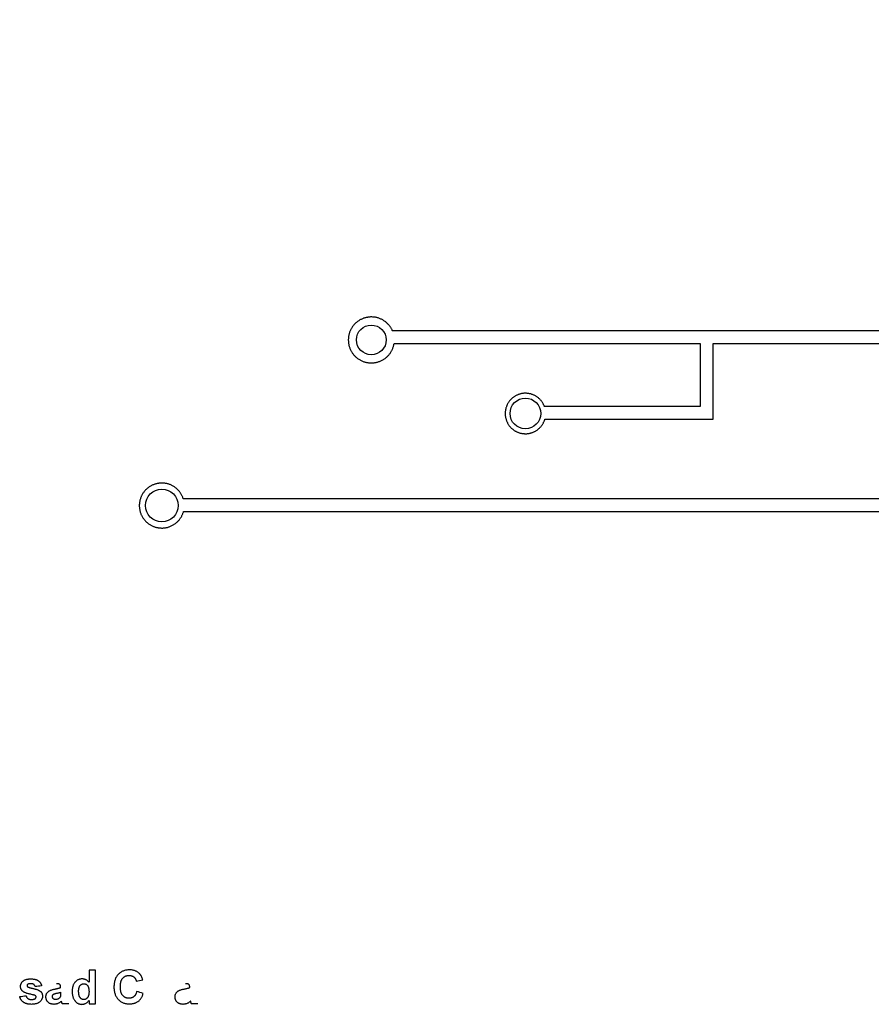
# Model space of a CAD drawing. Header units: inches. Extents: x 14.6 to 35.5, y 0.2 to 12.3.
# Tile 1 of 2: x 15 to 25.2, y 0.3 to 12.1. Entities that reach past the tile are written whole.
import ezdxf

# ---------------------------------------------------------------- set-up
doc = ezdxf.new("R2010")
doc.units = ezdxf.units.IN
doc.header["$MEASUREMENT"] = 0

msp = doc.modelspace()

# ---------------------------------------------------------------- linework, layer by layer
at = {"color": 7, "linetype": 'Continuous', "lineweight": 25}
for centre, radius in [((19.209, 8.287), 0.179), ((21.065, 7.401), 0.185), ((16.685, 6.292), 0.197)]:
    msp.add_circle(centre, radius, dxfattribs=at)
for points, knots in [([(21.3, 7.332), (21.976, 7.332), (22.652, 7.332), (23.328, 7.332), (23.328, 7.636), (23.328, 7.941), (23.328, 8.245), (24.17, 8.245), (25.012, 8.245), (25.853, 8.245), (25.869, 8.277), (25.893, 8.327), (25.923, 8.385), (25.953, 8.441), (25.992, 8.507), (26.055, 8.603), (26.135, 8.706), (26.233, 8.805), (26.332, 8.881), (26.467, 8.955), (26.64, 9.005), (26.868, 9.007), (27.075, 8.963), (27.226, 8.912), (27.315, 8.877), (27.38, 8.849), (27.452, 8.817), (27.546, 8.775), (27.617, 8.744), (27.664, 8.723), (27.649, 8.78), (27.627, 8.866), (27.602, 8.965), (27.586, 9.023), (27.574, 9.075), (27.559, 9.141), (27.542, 9.243), (27.522, 9.415), (27.527, 9.643), (27.577, 9.889), (27.664, 10.109), (27.823, 10.367), (28.089, 10.624), (28.405, 10.783), (28.66, 10.848), (28.845, 10.865), (28.988, 10.853), (29.092, 10.828), (29.165, 10.802), (29.214, 10.777), (29.246, 10.758), (29.258, 10.75), (29.267, 10.744), (29.271, 10.741), (29.281, 10.734), (29.301, 10.72), (29.332, 10.698), (29.382, 10.663), (29.419, 10.636), (29.444, 10.618), (29.456, 10.66), (29.475, 10.723), (29.499, 10.807), (29.523, 10.888), (29.554, 10.984), (29.606, 11.129), (29.677, 11.295), (29.771, 11.469), (29.874, 11.619), (30.023, 11.789), (30.231, 11.951), (30.519, 12.077), (30.956, 12.164), (31.574, 12.132), (32.168, 11.956), (32.549, 11.763), (32.772, 11.6), (32.927, 11.429), (33.022, 11.251), (33.068, 11.091), (33.098, 10.946), (33.113, 10.871), (33.121, 10.834), (33.15, 10.834), (33.193, 10.834), (33.251, 10.834), (33.302, 10.833), (33.368, 10.83), (33.471, 10.819), (33.599, 10.797), (33.799, 10.744), (34.037, 10.65), (34.298, 10.499), (34.531, 10.321), (34.802, 10.056), (35.064, 9.689), (35.257, 9.231), (35.344, 8.782), (35.339, 8.354), (35.256, 7.955), (35.106, 7.586), (34.901, 7.252), (34.648, 6.955), (34.356, 6.704), (34.091, 6.543), (33.874, 6.451), (33.711, 6.404), (33.579, 6.384), (33.477, 6.381), (33.403, 6.385), (33.343, 6.395), (33.303, 6.405), (33.279, 6.411), (33.264, 6.416), (33.242, 6.423), (33.214, 6.432), (33.165, 6.448), (33.124, 6.462), (33.096, 6.471), (33.092, 6.446), (33.083, 6.396), (33.074, 6.34), (33.067, 6.302), (33.064, 6.279), (33.056, 6.239), (33.038, 6.161), (33.005, 6.053), (32.936, 5.889), (32.819, 5.703), (32.632, 5.513), (32.403, 5.359), (32.05, 5.204), (31.647, 5.128), (31.25, 5.13), (30.972, 5.168), (30.727, 5.241), (30.53, 5.348), (30.412, 5.461), (30.341, 5.572), (30.307, 5.653), (30.288, 5.717), (30.28, 5.752), (30.276, 5.772), (30.271, 5.795), (30.265, 5.825), (30.256, 5.873), (30.244, 5.933), (30.23, 6.005), (30.211, 6.101), (30.197, 6.173), (30.188, 6.221)], [0, 0, 0, 0, 1, 1, 1, 2, 2, 2, 3, 3, 3, 3.036869, 3.055304, 3.073739, 3.110608, 3.147478, 3.221216, 3.294955, 3.368694, 3.442433, 3.58991, 3.737388, 3.884865, 3.958604, 3.995474, 4.032343, 4.069212, 4.106082, 4.179821, 4.179821, 4.179821, 4.215602, 4.233493, 4.242439, 4.251384, 4.269275, 4.287166, 4.322948, 4.394512, 4.466076, 4.53764, 4.609204, 4.752331, 4.895459, 4.967023, 5.038587, 5.110151, 5.145933, 5.181715, 5.217496, 5.226442, 5.235387, 5.23986, 5.242097, 5.244333, 5.253278, 5.271169, 5.28906, 5.324842, 5.324842, 5.324842, 5.341444, 5.349745, 5.358046, 5.374647, 5.391249, 5.424452, 5.457655, 5.490859, 5.524062, 5.590469, 5.656875, 5.723282, 5.856095, 5.988908, 6.055314, 6.121721, 6.188128, 6.254534, 6.320941, 6.354144, 6.387347, 6.387347, 6.387347, 6.395503, 6.39958, 6.403658, 6.411814, 6.419969, 6.43628, 6.452591, 6.485213, 6.517835, 6.550457, 6.583078, 6.648322, 6.713566, 6.77881, 6.844053, 6.909297, 6.974541, 7.039785, 7.105028, 7.170272, 7.235516, 7.268138, 7.30076, 7.333382, 7.349692, 7.366003, 7.382314, 7.39047, 7.394548, 7.398625, 7.402703, 7.406781, 7.414936, 7.431247, 7.431247, 7.431247, 7.449252, 7.467258, 7.471759, 7.47626, 7.485263, 7.503268, 7.539279, 7.57529, 7.647311, 7.719332, 7.791353, 7.863375, 8.007417, 8.079438, 8.15146, 8.223481, 8.295502, 8.367524, 8.403534, 8.439545, 8.45755, 8.466553, 8.471054, 8.475555, 8.484558, 8.493561, 8.511566, 8.529571, 8.547577, 8.583587, 8.583587, 8.583587, 8.583587]), ([(15.808, 0.288), (15.808, 0.302), (15.808, 0.316), (15.808, 0.33), (15.805, 0.326), (15.799, 0.319), (15.789, 0.309), (15.779, 0.3), (15.768, 0.294), (15.756, 0.289), (15.745, 0.285), (15.733, 0.283), (15.725, 0.282), (15.721, 0.282), (15.717, 0.282), (15.709, 0.283), (15.698, 0.285), (15.687, 0.288), (15.677, 0.292), (15.667, 0.298), (15.657, 0.305), (15.648, 0.313), (15.639, 0.323), (15.631, 0.334), (15.624, 0.345), (15.618, 0.358), (15.614, 0.372), (15.61, 0.387), (15.607, 0.402), (15.606, 0.419), (15.605, 0.431), (15.605, 0.436), (15.605, 0.442), (15.606, 0.454), (15.607, 0.471), (15.61, 0.487), (15.614, 0.502), (15.618, 0.515), (15.624, 0.528), (15.631, 0.539), (15.639, 0.55), (15.648, 0.559), (15.657, 0.567), (15.667, 0.573), (15.678, 0.579), (15.689, 0.583), (15.7, 0.586), (15.713, 0.588), (15.721, 0.588), (15.725, 0.588), (15.729, 0.588), (15.737, 0.588), (15.748, 0.586), (15.759, 0.583), (15.77, 0.578), (15.78, 0.573), (15.79, 0.566), (15.799, 0.557), (15.805, 0.551), (15.808, 0.548), (15.808, 0.596), (15.808, 0.644), (15.808, 0.692), (15.834, 0.692), (15.859, 0.692), (15.885, 0.692), (15.885, 0.557), (15.885, 0.422), (15.885, 0.288), (15.859, 0.288), (15.834, 0.288), (15.808, 0.288)], [0, 0, 0, 0, 1, 1, 1, 1.142038, 1.276072, 1.405285, 1.531132, 1.652992, 1.77066, 1.885743, 2, 2, 2, 2.054293, 2.107331, 2.159975, 2.212766, 2.266043, 2.32101, 2.378316, 2.438534, 2.500423, 2.563564, 2.628243, 2.695629, 2.765933, 2.840013, 2.917891, 3, 3, 3, 3.082946, 3.160967, 3.234493, 3.303923, 3.37012, 3.433322, 3.494212, 3.553556, 3.611399, 3.667616, 3.722265, 3.776479, 3.83061, 3.885524, 3.941574, 4, 4, 4, 4.12405, 4.244401, 4.364436, 4.484227, 4.606607, 4.732719, 4.862822, 5, 5, 5, 6, 6, 6, 7, 7, 7, 8, 8, 8, 9, 9, 9, 9]), ([(16.29, 0.355), (16.292, 0.355), (16.298, 0.355), (16.306, 0.356), (16.314, 0.358), (16.321, 0.36), (16.328, 0.363), (16.335, 0.366), (16.342, 0.37), (16.348, 0.375), (16.354, 0.38), (16.36, 0.386), (16.365, 0.393), (16.369, 0.401), (16.374, 0.409), (16.377, 0.418), (16.381, 0.428), (16.382, 0.434), (16.383, 0.438), (16.409, 0.429), (16.435, 0.421), (16.461, 0.412), (16.459, 0.407), (16.456, 0.397), (16.451, 0.383), (16.444, 0.369), (16.437, 0.357), (16.429, 0.346), (16.42, 0.335), (16.411, 0.326), (16.4, 0.318), (16.39, 0.311), (16.378, 0.305), (16.365, 0.299), (16.352, 0.295), (16.338, 0.292), (16.324, 0.289), (16.309, 0.288), (16.298, 0.288), (16.293, 0.288), (16.286, 0.288), (16.273, 0.288), (16.254, 0.291), (16.236, 0.295), (16.219, 0.301), (16.203, 0.308), (16.188, 0.318), (16.173, 0.329), (16.16, 0.341), (16.148, 0.355), (16.137, 0.371), (16.128, 0.387), (16.121, 0.405), (16.115, 0.425), (16.111, 0.445), (16.109, 0.466), (16.109, 0.481), (16.108, 0.489), (16.109, 0.497), (16.109, 0.512), (16.111, 0.535), (16.115, 0.557), (16.121, 0.577), (16.128, 0.595), (16.137, 0.612), (16.147, 0.628), (16.16, 0.643), (16.173, 0.655), (16.188, 0.667), (16.203, 0.676), (16.22, 0.684), (16.237, 0.69), (16.256, 0.694), (16.275, 0.697), (16.289, 0.697), (16.296, 0.697), (16.302, 0.697), (16.313, 0.697), (16.33, 0.695), (16.347, 0.691), (16.362, 0.686), (16.377, 0.68), (16.39, 0.673), (16.403, 0.664), (16.411, 0.656), (16.415, 0.653), (16.417, 0.651), (16.422, 0.646), (16.428, 0.638), (16.434, 0.63), (16.439, 0.621), (16.444, 0.611), (16.448, 0.601), (16.452, 0.59), (16.455, 0.582), (16.456, 0.578), (16.43, 0.573), (16.404, 0.568), (16.378, 0.562), (16.377, 0.565), (16.376, 0.57), (16.373, 0.577), (16.37, 0.584), (16.367, 0.59), (16.363, 0.596), (16.358, 0.602), (16.353, 0.607), (16.347, 0.612), (16.341, 0.616), (16.335, 0.62), (16.328, 0.623), (16.321, 0.625), (16.314, 0.627), (16.306, 0.629), (16.298, 0.63), (16.293, 0.63), (16.29, 0.63), (16.286, 0.63), (16.279, 0.63), (16.268, 0.628), (16.258, 0.626), (16.248, 0.622), (16.239, 0.617), (16.23, 0.612), (16.222, 0.605), (16.215, 0.598), (16.208, 0.589), (16.202, 0.579), (16.197, 0.568), (16.193, 0.556), (16.19, 0.542), (16.188, 0.528), (16.186, 0.512), (16.186, 0.501), (16.186, 0.495), (16.186, 0.489), (16.186, 0.477), (16.188, 0.46), (16.19, 0.445), (16.193, 0.43), (16.197, 0.417), (16.202, 0.406), (16.208, 0.396), (16.215, 0.387), (16.222, 0.379), (16.23, 0.373), (16.239, 0.367), (16.248, 0.363), (16.258, 0.359), (16.268, 0.357), (16.279, 0.355), (16.286, 0.355), (16.29, 0.355)], [0, 0, 0, 0, 0.061261, 0.120461, 0.178741, 0.235724, 0.291792, 0.348406, 0.404979, 0.462271, 0.52076, 0.580529, 0.642578, 0.707405, 0.77492, 0.84633, 0.921134, 1, 1, 1, 2, 2, 2, 2.070415, 2.137895, 2.202903, 2.265168, 2.325675, 2.384566, 2.442764, 2.500294, 2.557901, 2.61591, 2.675133, 2.73552, 2.798252, 2.862854, 2.929784, 3, 3, 3, 3.064066, 3.126019, 3.185825, 3.244304, 3.302279, 3.360196, 3.418835, 3.478842, 3.539358, 3.600002, 3.661055, 3.723669, 3.788261, 3.855679, 3.925932, 4, 4, 4, 4.075791, 4.147853, 4.216063, 4.281514, 4.344147, 4.40504, 4.464872, 4.524079, 4.582725, 4.640362, 4.697329, 4.754684, 4.813113, 4.873015, 4.935195, 5, 5, 5, 5.137314, 5.269222, 5.396222, 5.51914, 5.640112, 5.759624, 5.878992, 6, 6, 6, 6.110662, 6.223923, 6.340367, 6.461367, 6.587913, 6.71931, 6.855956, 7, 7, 7, 8, 8, 8, 8.065702, 8.129415, 8.191523, 8.252186, 8.31235, 8.372124, 8.433096, 8.493819, 8.554747, 8.61575, 8.676633, 8.738217, 8.801142, 8.865493, 8.931257, 9, 9, 9, 9.058637, 9.114442, 9.169048, 9.221995, 9.274768, 9.326889, 9.380477, 9.434921, 9.491257, 9.55039, 9.612762, 9.67972, 9.751074, 9.828129, 9.911253, 10, 10, 10, 10.092201, 10.177656, 10.256733, 10.330177, 10.398063, 10.460995, 10.519731, 10.575527, 10.629114, 10.681254, 10.732498, 10.783792, 10.835623, 10.888379, 10.943008, 11, 11, 11, 11]), ([(15.237, 0.505), (15.211, 0.502), (15.185, 0.498), (15.159, 0.495), (15.159, 0.498), (15.157, 0.503), (15.153, 0.51), (15.149, 0.517), (15.143, 0.522), (15.137, 0.526), (15.128, 0.529), (15.119, 0.531), (15.113, 0.531), (15.109, 0.531), (15.105, 0.531), (15.097, 0.531), (15.086, 0.529), (15.076, 0.527), (15.071, 0.524), (15.069, 0.523), (15.068, 0.522), (15.065, 0.52), (15.063, 0.516), (15.061, 0.512), (15.061, 0.509), (15.061, 0.507), (15.061, 0.506), (15.061, 0.503), (15.063, 0.5), (15.065, 0.496), (15.067, 0.494), (15.068, 0.493), (15.07, 0.493), (15.072, 0.491), (15.077, 0.489), (15.084, 0.487), (15.092, 0.484), (15.101, 0.481), (15.113, 0.478), (15.125, 0.475), (15.139, 0.472), (15.154, 0.468), (15.167, 0.465), (15.179, 0.461), (15.19, 0.457), (15.2, 0.452), (15.209, 0.448), (15.217, 0.443), (15.222, 0.439), (15.224, 0.438), (15.226, 0.436), (15.23, 0.432), (15.234, 0.426), (15.239, 0.42), (15.242, 0.413), (15.244, 0.406), (15.246, 0.398), (15.247, 0.389), (15.247, 0.383), (15.248, 0.38), (15.247, 0.377), (15.247, 0.37), (15.246, 0.361), (15.243, 0.352), (15.239, 0.343), (15.234, 0.334), (15.229, 0.326), (15.222, 0.318), (15.214, 0.311), (15.205, 0.304), (15.195, 0.298), (15.184, 0.293), (15.172, 0.289), (15.159, 0.286), (15.145, 0.284), (15.129, 0.283), (15.119, 0.282), (15.114, 0.282), (15.109, 0.282), (15.099, 0.283), (15.085, 0.284), (15.072, 0.286), (15.06, 0.288), (15.048, 0.292), (15.038, 0.296), (15.028, 0.301), (15.019, 0.307), (15.01, 0.314), (15.002, 0.321), (14.996, 0.329), (14.99, 0.337), (14.984, 0.346), (14.98, 0.355), (14.976, 0.365), (14.974, 0.372), (14.973, 0.376), (14.999, 0.379), (15.025, 0.383), (15.051, 0.386), (15.051, 0.382), (15.053, 0.375), (15.058, 0.366), (15.064, 0.358), (15.071, 0.351), (15.079, 0.346), (15.09, 0.342), (15.101, 0.34), (15.109, 0.34), (15.114, 0.339)], [0, 0, 0, 0, 1, 1, 1, 1.127303, 1.247129, 1.359549, 1.470751, 1.584736, 1.709064, 1.846155, 2, 2, 2, 2.31302, 2.58176, 2.807603, 3, 3, 3, 3.264458, 3.50748, 3.749523, 4, 4, 4, 4.239563, 4.477792, 4.726497, 5, 5, 5, 5.023405, 5.055917, 5.097391, 5.148564, 5.209019, 5.278654, 5.357971, 5.446634, 5.536946, 5.620901, 5.698274, 5.770149, 5.83562, 5.89578, 5.950284, 6, 6, 6, 6.121377, 6.239831, 6.358501, 6.478737, 6.600474, 6.727512, 6.861035, 7, 7, 7, 7.053313, 7.105025, 7.156383, 7.20783, 7.259996, 7.313755, 7.369406, 7.427751, 7.488219, 7.550619, 7.61525, 7.683403, 7.755675, 7.832132, 7.913578, 8, 8, 8, 8.079747, 8.155312, 8.22707, 8.295669, 8.361013, 8.42366, 8.484525, 8.543775, 8.601485, 8.658196, 8.714339, 8.770099, 8.825844, 8.882768, 8.940349, 9, 9, 9, 10, 10, 10, 10.129915, 10.250249, 10.363898, 10.47596, 10.590423, 10.713189, 10.848853, 11, 11, 11, 11]), ([(15.114, 0.339), (15.119, 0.339), (15.128, 0.34), (15.14, 0.342), (15.151, 0.345), (15.157, 0.349), (15.16, 0.35), (15.161, 0.352), (15.164, 0.354), (15.167, 0.359), (15.169, 0.365), (15.17, 0.369), (15.17, 0.371), (15.17, 0.372), (15.17, 0.375), (15.169, 0.379), (15.167, 0.382), (15.165, 0.384), (15.164, 0.385), (15.163, 0.386), (15.16, 0.388), (15.154, 0.391), (15.147, 0.393), (15.141, 0.394), (15.138, 0.395), (15.131, 0.397), (15.116, 0.4), (15.096, 0.405), (15.078, 0.41), (15.061, 0.414), (15.048, 0.419), (15.036, 0.424), (15.026, 0.428), (15.021, 0.431), (15.018, 0.433), (15.015, 0.435), (15.01, 0.439), (15.003, 0.445), (14.997, 0.453), (14.992, 0.461), (14.988, 0.469), (14.985, 0.479), (14.983, 0.488), (14.983, 0.495), (14.983, 0.498), (14.983, 0.502), (14.983, 0.508), (14.985, 0.517), (14.987, 0.525), (14.991, 0.534), (14.995, 0.541), (15, 0.549), (15.006, 0.556), (15.013, 0.563), (15.021, 0.569), (15.031, 0.574), (15.041, 0.578), (15.052, 0.582), (15.064, 0.585), (15.078, 0.587), (15.092, 0.588), (15.102, 0.588), (15.107, 0.588), (15.112, 0.588), (15.121, 0.588), (15.135, 0.587), (15.148, 0.586), (15.159, 0.583), (15.17, 0.58), (15.18, 0.577), (15.189, 0.573), (15.197, 0.567), (15.204, 0.562), (15.21, 0.556), (15.216, 0.549), (15.222, 0.541), (15.226, 0.533), (15.231, 0.525), (15.234, 0.515), (15.236, 0.509), (15.237, 0.505)], [0, 0, 0, 0, 0.299605, 0.563518, 0.793701, 1, 1, 1, 1.257718, 1.501208, 1.743362, 2, 2, 2, 2.261337, 2.510456, 2.752669, 3, 3, 3, 3.165078, 3.38371, 3.66187, 4, 4, 4, 4.183636, 4.349603, 4.499843, 4.632408, 4.748832, 4.848105, 4.932337, 5, 5, 5, 5.132122, 5.257963, 5.380639, 5.500725, 5.620399, 5.742163, 5.86872, 6, 6, 6, 6.054165, 6.106984, 6.15822, 6.209492, 6.261483, 6.313811, 6.368147, 6.42438, 6.483175, 6.544085, 6.608319, 6.67704, 6.749489, 6.827519, 6.911071, 7, 7, 7, 7.086284, 7.16748, 7.242853, 7.313249, 7.379282, 7.440701, 7.498578, 7.553087, 7.606006, 7.659218, 7.712552, 7.766708, 7.822109, 7.879123, 7.938305, 8, 8, 8, 8]), ([(15.564, 0.288), (15.538, 0.288), (15.512, 0.288), (15.486, 0.288), (15.486, 0.289), (15.484, 0.293), (15.483, 0.298), (15.481, 0.305), (15.479, 0.31), (15.479, 0.312), (15.478, 0.313), (15.478, 0.316), (15.477, 0.318), (15.477, 0.32), (15.476, 0.322), (15.476, 0.322), (15.473, 0.319), (15.466, 0.313), (15.456, 0.305), (15.445, 0.298), (15.434, 0.292), (15.422, 0.288), (15.411, 0.285), (15.398, 0.283), (15.39, 0.282), (15.386, 0.282), (15.382, 0.282), (15.375, 0.283), (15.365, 0.284), (15.355, 0.286), (15.346, 0.289), (15.337, 0.292), (15.329, 0.296), (15.322, 0.301), (15.315, 0.307), (15.309, 0.314), (15.303, 0.321), (15.299, 0.328), (15.295, 0.336), (15.293, 0.344), (15.291, 0.353), (15.289, 0.362), (15.289, 0.368), (15.289, 0.371), (15.289, 0.375), (15.289, 0.383), (15.292, 0.395), (15.295, 0.406), (15.3, 0.416), (15.307, 0.426), (15.314, 0.434), (15.323, 0.441), (15.333, 0.447), (15.345, 0.452), (15.359, 0.457), (15.375, 0.461), (15.386, 0.464), (15.392, 0.465), (15.397, 0.466), (15.405, 0.468), (15.416, 0.47), (15.427, 0.473), (15.437, 0.475), (15.445, 0.477), (15.453, 0.48), (15.46, 0.482), (15.464, 0.484), (15.465, 0.485), (15.465, 0.487), (15.465, 0.489), (15.465, 0.492), (15.465, 0.495), (15.465, 0.501), (15.463, 0.51), (15.46, 0.517), (15.456, 0.522), (15.452, 0.524), (15.448, 0.526), (15.444, 0.528), (15.44, 0.529), (15.434, 0.53), (15.429, 0.531), (15.422, 0.531), (15.418, 0.531), (15.415, 0.531)], [0, 0, 0, 0, 1, 1, 1, 1.192127, 1.42099, 1.691559, 2, 2, 2, 2.345339, 2.625093, 2.849082, 3, 3, 3, 3.135283, 3.264725, 3.390987, 3.512978, 3.633757, 3.753664, 3.875846, 4, 4, 4, 4.074152, 4.14483, 4.212112, 4.276884, 4.339672, 4.400827, 4.461579, 4.522664, 4.582856, 4.64159, 4.699201, 4.757397, 4.815552, 4.875331, 4.936269, 5, 5, 5, 5.079716, 5.156418, 5.230753, 5.304741, 5.377923, 5.449448, 5.521645, 5.594909, 5.676239, 5.770619, 5.878707, 6, 6, 6, 6.170702, 6.328595, 6.472895, 6.604711, 6.72251, 6.827957, 6.92018, 7, 7, 7, 8, 8, 8, 8.133376, 8.247686, 8.349654, 8.443965, 8.492409, 8.545606, 8.603957, 8.668541, 8.740648, 8.819804, 8.906157, 9, 9, 9, 9]), ([(15.746, 0.339), (15.748, 0.339), (15.752, 0.34), (15.758, 0.341), (15.764, 0.343), (15.77, 0.345), (15.775, 0.348), (15.78, 0.353), (15.785, 0.357), (15.79, 0.363), (15.794, 0.369), (15.798, 0.376), (15.801, 0.384), (15.803, 0.392), (15.805, 0.402), (15.807, 0.411), (15.808, 0.422), (15.808, 0.429), (15.808, 0.433), (15.808, 0.437), (15.808, 0.445), (15.807, 0.457), (15.805, 0.468), (15.803, 0.478), (15.801, 0.487), (15.798, 0.495), (15.794, 0.502), (15.79, 0.508), (15.786, 0.514), (15.781, 0.518), (15.776, 0.522), (15.77, 0.526), (15.765, 0.528), (15.758, 0.53), (15.752, 0.531), (15.748, 0.531), (15.745, 0.531), (15.743, 0.531), (15.739, 0.531), (15.733, 0.53), (15.727, 0.528), (15.721, 0.526), (15.716, 0.522), (15.71, 0.519), (15.705, 0.514), (15.701, 0.509), (15.697, 0.503), (15.693, 0.496), (15.69, 0.488), (15.687, 0.48), (15.686, 0.471), (15.684, 0.462), (15.683, 0.452), (15.683, 0.445), (15.683, 0.441), (15.683, 0.437), (15.683, 0.429), (15.684, 0.419), (15.685, 0.409), (15.686, 0.399), (15.688, 0.391), (15.69, 0.383), (15.692, 0.377), (15.695, 0.373), (15.696, 0.371), (15.697, 0.368), (15.7, 0.363), (15.705, 0.357), (15.711, 0.352), (15.717, 0.347), (15.724, 0.344), (15.731, 0.341), (15.738, 0.34), (15.743, 0.339), (15.746, 0.339)], [0, 0, 0, 0, 0.050532, 0.099745, 0.147997, 0.197171, 0.247066, 0.299067, 0.353471, 0.410837, 0.470908, 0.533661, 0.599812, 0.67078, 0.744835, 0.824473, 0.909466, 1, 1, 1, 1.096178, 1.185728, 1.268911, 1.346049, 1.416783, 1.482351, 1.543389, 1.60017, 1.653868, 1.705196, 1.754332, 1.802742, 1.850804, 1.899294, 1.949068, 2, 2, 2, 2.052783, 2.104242, 2.154483, 2.204932, 2.256018, 2.308735, 2.363271, 2.420737, 2.480336, 2.54224, 2.607225, 2.676215, 2.749763, 2.827672, 2.911017, 3, 3, 3, 3.163262, 3.314394, 3.45465, 3.583302, 3.701649, 3.810676, 3.909372, 4, 4, 4, 4.14012, 4.27113, 4.396013, 4.516014, 4.635091, 4.753358, 4.873808, 5, 5, 5, 5]), ([(17.12, 0.288), (17.094, 0.288), (17.068, 0.288), (17.042, 0.288), (17.041, 0.289), (17.04, 0.293), (17.038, 0.298), (17.036, 0.305), (17.035, 0.31), (17.034, 0.312), (17.034, 0.313), (17.034, 0.316), (17.033, 0.318), (17.032, 0.32), (17.032, 0.322), (17.032, 0.322), (17.028, 0.319), (17.022, 0.313), (17.011, 0.305), (17.001, 0.298), (16.99, 0.292), (16.978, 0.288), (16.966, 0.285), (16.954, 0.283), (16.946, 0.282), (16.941, 0.282), (16.938, 0.282), (16.931, 0.283), (16.92, 0.284), (16.91, 0.286), (16.901, 0.289), (16.893, 0.292), (16.885, 0.296), (16.877, 0.301), (16.87, 0.307), (16.864, 0.314), (16.859, 0.321), (16.855, 0.328), (16.851, 0.336), (16.848, 0.344), (16.846, 0.353), (16.845, 0.362), (16.845, 0.368), (16.845, 0.371), (16.845, 0.375), (16.845, 0.383), (16.847, 0.395), (16.851, 0.406), (16.856, 0.416), (16.862, 0.426), (16.87, 0.434), (16.879, 0.441), (16.889, 0.447), (16.9, 0.452), (16.914, 0.457), (16.93, 0.461), (16.942, 0.464), (16.948, 0.465), (16.952, 0.466), (16.96, 0.468), (16.972, 0.47), (16.983, 0.473), (16.992, 0.475), (17.001, 0.477), (17.009, 0.48), (17.015, 0.482), (17.019, 0.484), (17.021, 0.485), (17.021, 0.487), (17.021, 0.489), (17.021, 0.492), (17.021, 0.495), (17.021, 0.501), (17.019, 0.51), (17.015, 0.517), (17.011, 0.522), (17.007, 0.524), (17.004, 0.526), (17, 0.528), (16.995, 0.529), (16.99, 0.53), (16.984, 0.531), (16.978, 0.531), (16.973, 0.531), (16.971, 0.531)], [0, 0, 0, 0, 1, 1, 1, 1.192127, 1.42099, 1.691559, 2, 2, 2, 2.345339, 2.625093, 2.849082, 3, 3, 3, 3.135283, 3.264725, 3.390987, 3.512978, 3.633757, 3.753664, 3.875846, 4, 4, 4, 4.074152, 4.14483, 4.212112, 4.276884, 4.339672, 4.400827, 4.461579, 4.522664, 4.582856, 4.64159, 4.699201, 4.757397, 4.815552, 4.875331, 4.936269, 5, 5, 5, 5.079716, 5.156418, 5.230753, 5.304741, 5.377923, 5.449448, 5.521645, 5.594909, 5.676239, 5.770619, 5.878707, 6, 6, 6, 6.170702, 6.328595, 6.472895, 6.604711, 6.72251, 6.827957, 6.92018, 7, 7, 7, 8, 8, 8, 8.133376, 8.247686, 8.349654, 8.443965, 8.492409, 8.545606, 8.603957, 8.668541, 8.740648, 8.819804, 8.906157, 9, 9, 9, 9]), ([(15.381, 0.403), (15.379, 0.402), (15.375, 0.398), (15.37, 0.392), (15.367, 0.385), (15.367, 0.38), (15.367, 0.377), (15.367, 0.375), (15.367, 0.37), (15.369, 0.363), (15.373, 0.356), (15.378, 0.35), (15.384, 0.345), (15.391, 0.342), (15.399, 0.34), (15.405, 0.34), (15.407, 0.339), (15.411, 0.34), (15.417, 0.34), (15.427, 0.343), (15.436, 0.347), (15.442, 0.35), (15.445, 0.353), (15.447, 0.354), (15.451, 0.357), (15.456, 0.363), (15.46, 0.37), (15.462, 0.375), (15.463, 0.377), (15.463, 0.379), (15.464, 0.383), (15.465, 0.391), (15.465, 0.401), (15.465, 0.409), (15.465, 0.413), (15.465, 0.418), (15.465, 0.423), (15.465, 0.428), (15.463, 0.427), (15.457, 0.425), (15.447, 0.422), (15.434, 0.419), (15.423, 0.417), (15.414, 0.415), (15.407, 0.413), (15.401, 0.412), (15.396, 0.41), (15.391, 0.408), (15.387, 0.407), (15.384, 0.405), (15.382, 0.404), (15.381, 0.403)], [0, 0, 0, 0, 0.268757, 0.515778, 0.753415, 1, 1, 1, 1.122101, 1.239511, 1.357681, 1.482842, 1.609178, 1.734829, 1.862282, 2, 2, 2, 2.240626, 2.484426, 2.73501, 3, 3, 3, 3.26385, 3.513014, 3.755114, 4, 4, 4, 4.164764, 4.38569, 4.663928, 5, 5, 5, 6, 6, 6, 6.095352, 6.214758, 6.356948, 6.522213, 6.607195, 6.6841, 6.754757, 6.817444, 6.873995, 6.922779, 6.964432, 7, 7, 7, 7])]:
    msp.add_open_spline(points, degree=3, knots=knots, dxfattribs=at)
for points, weights, knots in [([(19.465, 8.395), (19.408, 8.528), (19.278, 8.592), (19.138, 8.554), (18.997, 8.517), (18.916, 8.396), (18.934, 8.252), (18.952, 8.108), (19.06, 8.012), (19.206, 8.01), (19.351, 8.008), (19.461, 8.101), (19.483, 8.245)], [1, 0.836142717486, 0.836142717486, 1, 0.836142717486, 0.836142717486, 1, 0.836142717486, 0.836142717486, 1, 0.836142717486, 0.836142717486, 1], [2, 2, 2, 2, 3.43268, 3.43268, 3.43268, 4.86536, 4.86536, 4.86536, 6.29804, 6.29804, 6.29804, 7.73072, 7.73072, 7.73072, 7.73072]), ([(21.295, 7.484), (21.252, 7.602), (21.142, 7.664), (21.019, 7.64), (20.896, 7.616), (20.818, 7.518), (20.822, 7.393), (20.826, 7.267), (20.91, 7.174), (21.035, 7.159), (21.159, 7.143), (21.264, 7.212), (21.3, 7.332)], [1, 0.840664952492, 0.840664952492, 1, 0.840664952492, 0.840664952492, 1, 0.840664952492, 0.840664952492, 1, 0.840664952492, 0.840664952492, 1], [10.73072, 10.73072, 10.73072, 10.73072, 12.142614, 12.142614, 12.142614, 13.554508, 13.554508, 13.554508, 14.966402, 14.966402, 14.966402, 16.378297, 16.378297, 16.378297, 16.378297]), ([(16.944, 6.371), (16.903, 6.506), (16.783, 6.581), (16.643, 6.559), (16.503, 6.537), (16.412, 6.429), (16.414, 6.287), (16.416, 6.146), (16.511, 6.04), (16.651, 6.023), (16.792, 6.005), (16.91, 6.084), (16.947, 6.221)], [1, 0.836601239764, 0.836601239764, 1, 0.836601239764, 0.836601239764, 1, 0.836601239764, 0.836601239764, 1, 0.836601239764, 0.836601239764, 1], [2.084399, 2.084399, 2.084399, 2.084399, 3.514983, 3.514983, 3.514983, 4.945567, 4.945567, 4.945567, 6.376151, 6.376151, 6.376151, 7.806734, 7.806734, 7.806734, 7.806734])]:
    msp.add_rational_spline(points, weights, degree=3, knots=knots, dxfattribs=at)
for points in [[(25.76, 8.395), (23.662, 8.395), (21.563, 8.395), (19.465, 8.395)], [(19.483, 8.245), (20.712, 8.245), (21.941, 8.245), (23.169, 8.245)], [(23.169, 8.245), (23.169, 7.991), (23.169, 7.738), (23.169, 7.484)], [(23.169, 7.484), (22.544, 7.484), (21.92, 7.484), (21.295, 7.484)], [(27.267, 6.371), (23.826, 6.371), (20.385, 6.371), (16.944, 6.371)], [(16.947, 6.221), (20.339, 6.221), (23.732, 6.221), (27.124, 6.221)]]:
    msp.add_open_spline(points, degree=3, dxfattribs=at)

doc.saveas('drawing.dxf')
